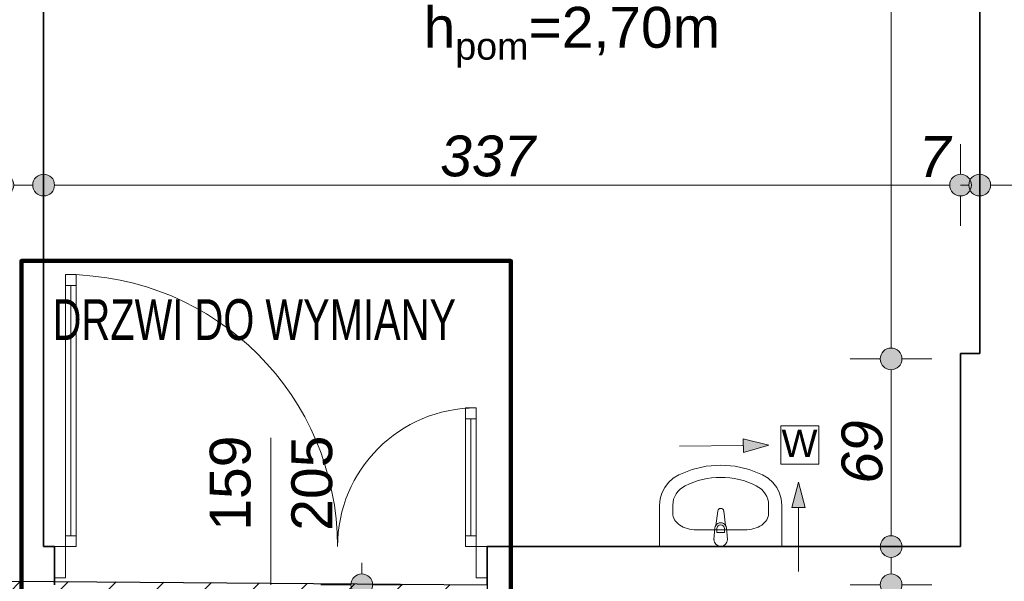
# Model space of a CAD drawing. Header units: millimetres. Extents: x -50073 to 84772, y -78870 to -35317.
# Tile 50 of 125: x 10057 to 13675, y -56668 to -54604. Entities that reach past the tile are written whole.
import ezdxf

# ---------------------------------------------------------------- set-up
doc = ezdxf.new("R2010")
doc.units = ezdxf.units.MM
doc.header["$MEASUREMENT"] = 0
for name, color, linetype, lineweight in [('0_Nr_pióra__3', 7, 'Continuous', 20), ('Drzwi ArchiCAD_Nr_pióra__1', 7, 'Continuous', 0), ('Instalacje - Went_Klim_Nr_pióra__42', 150, 'Continuous', 13), ('Konstrukcja - Ściany zew_Nr_pióra__6', 7, 'Continuous', 35), ('Wnetrze - Sanitariaty_Nr_pióra__22', 8, 'Continuous', 13), ('Wymiarowanie - Ogólne_Nr_pióra__82', 114, 'Continuous', 13), ('Znaczniki drzwi ArchiCADa_Nr_pióra__1', 7, 'Continuous', 0), ('Znaczniki drzwi ArchiCADa_Nr_pióra__7', 7, 'Continuous', 70)]:
    doc.layers.add(name, color=color, linetype=linetype, lineweight=lineweight)
doc.layers.add('Wymiarowanie - Ogólne', color=7, linetype='Continuous')
doc.styles.add('GENERATED_STYLE_1', font='txt')
doc.styles.add('GENERATED_STYLE_3', font='txt')
doc.styles.add('GENERATED_STYLE_4', font='txt')
doc.dimstyles.new('GENERATED_STYLE__1', dxfattribs={"dimtxt": 150, "dimasz": 152, "dimexe": 0.18, "dimexo": 0, "dimgap": 0.09, "dimtad": 1, "dimlfac": 0.1, "dimzin": 0, "dimdsep": 46, "dimtxsty": 'GENERATED_STYLE_3', "dimblk": 'ARROWHEAD_11', "dimblk1": 'ARROWHEAD_11', "dimblk2": 'ARROWHEAD_11', "dimcen": 0.09, "dimclrd": 114, "dimclre": 114, "dimclrt": 114, "dimazin": 0, "dimtfac": 1, "dimtdec": 4, "dimtmove": 0, "dimatfit": 3, "dimfxl": 1, "dimtolj": 1, "dimtzin": 0, "dimarcsym": 0})
doc.dimstyles.new('GENERATED_STYLE__2', dxfattribs={"dimtxt": 150, "dimasz": 152, "dimexe": 0.18, "dimexo": 0, "dimgap": 0.09, "dimtad": 1, "dimtih": 1, "dimtoh": 1, "dimlfac": 0.1, "dimzin": 0, "dimdsep": 46, "dimtxsty": 'GENERATED_STYLE_3', "dimblk": 'ARROWHEAD_11', "dimblk1": 'ARROWHEAD_11', "dimblk2": 'ARROWHEAD_11', "dimcen": 0.09, "dimclrd": 114, "dimclre": 114, "dimclrt": 114, "dimazin": 0, "dimtfac": 1, "dimtdec": 4, "dimtmove": 0, "dimatfit": 3, "dimfxl": 1, "dimtolj": 1, "dimtzin": 0, "dimarcsym": 0})

# ---------------------------------------------------------------- blocks, each defined once
blk = doc.blocks.new('*D77')
at = {"layer": 'Wymiarowanie - Ogólne_Nr_pióra__82', "linetype": 'Continuous'}
for points in [[(-1771.8, -51100.7), (-1774.8, -51085.4), (-1783.5, -51072.4), (-1796.5, -51063.7), (-1811.8, -51060.7), (-1827.1, -51063.7), (-1840.1, -51072.4), (-1848.7, -51085.4), (-1851.8, -51100.7), (-1848.7, -51116), (-1840.1, -51129), (-1827.1, -51137.6), (-1811.8, -51140.7), (-1796.5, -51137.6), (-1783.5, -51129), (-1774.8, -51116)], [(-1771.8, -55791.4), (-1774.8, -55776.1), (-1783.5, -55763.1), (-1796.5, -55754.4), (-1811.8, -55751.4), (-1827.1, -55754.4), (-1840.1, -55763.1), (-1848.7, -55776.1), (-1851.8, -55791.4), (-1848.7, -55806.7), (-1840.1, -55819.7), (-1827.1, -55828.3), (-1811.8, -55831.4), (-1796.5, -55828.3), (-1783.5, -55819.7), (-1774.8, -55806.7)]]:
    blk.add_hatch(color=256, dxfattribs=at).paths.add_polyline_path(points)
for p, q in [((-1851.8, -51100.7), (-1961.8, -51100.7)), ((-1661.8, -51100.7), (-1771.8, -51100.7)), ((-1811.8, -55751.4), (-1811.8, -51140.7)), ((-1851.8, -55791.4), (-1961.8, -55791.4)), ((-1661.8, -55791.4), (-1771.8, -55791.4))]:
    blk.add_line(p, q, dxfattribs=at)
for centre in [(-1811.8, -51100.7), (-1811.8, -55791.4)]:
    blk.add_circle(centre, 40, dxfattribs=at)
at = {"layer": 'Wymiarowanie - Ogólne_Nr_pióra__82', "insert": (-1841.8, -53616.8), "char_height": 150, "attachment_point": 7, "rotation": 90, "style": 'GENERATED_STYLE_3'}
blk.add_mtext('\\A1;{\\fArial|b0|i1|c238|p38;469}', dxfattribs=at)
blk = doc.blocks.new('ARROWHEAD_11')
at = {"color": 0, "linetype": 'Continuous', "lineweight": 0}
blk.add_line((0, 0), (-1, 0), dxfattribs=at)
at = {"color": 0, "linetype": 'Continuous', "lineweight": 0, "const_width": 0.25, "flags": 128}
blk.add_lwpolyline([(-0.125, 0, 1), (0.125, 0, 1)], format="xyb", close=True, dxfattribs=at)
blk = doc.blocks.new('*D151')
at = {"layer": 'Wymiarowanie - Ogólne_Nr_pióra__82', "linetype": 'Continuous'}
for points in [[(-2271.8, -37650.7), (-2274.8, -37635.4), (-2283.5, -37622.4), (-2296.5, -37613.7), (-2311.8, -37610.7), (-2327.1, -37613.7), (-2340.1, -37622.4), (-2348.7, -37635.4), (-2351.8, -37650.7), (-2348.7, -37666), (-2340.1, -37679), (-2327.1, -37687.6), (-2311.8, -37690.7), (-2296.5, -37687.6), (-2283.5, -37679), (-2274.8, -37666)], [(-2271.8, -57097.7), (-2274.8, -57082.4), (-2283.5, -57069.4), (-2296.5, -57060.7), (-2311.8, -57057.7), (-2327.1, -57060.7), (-2340.1, -57069.4), (-2348.7, -57082.4), (-2351.8, -57097.7), (-2348.7, -57113), (-2340.1, -57125.9), (-2327.1, -57134.6), (-2311.8, -57137.7), (-2296.5, -57134.6), (-2283.5, -57125.9), (-2274.8, -57113)]]:
    blk.add_hatch(color=256, dxfattribs=at).paths.add_polyline_path(points)
for p, q in [((-2311.8, -37610.7), (-2311.8, -37570.7)), ((-2351.8, -37650.7), (-2461.8, -37650.7)), ((-2161.8, -37650.7), (-2271.8, -37650.7)), ((-2311.8, -57057.7), (-2311.8, -37690.7)), ((-2351.8, -57097.7), (-2461.8, -57097.7)), ((-2161.8, -57097.7), (-2271.8, -57097.7)), ((-2311.8, -57177.7), (-2311.8, -57137.7))]:
    blk.add_line(p, q, dxfattribs=at)
for centre in [(-2311.8, -37650.7), (-2311.8, -57097.7)]:
    blk.add_circle(centre, 40, dxfattribs=at)
at = {"layer": 'Wymiarowanie - Ogólne_Nr_pióra__82', "insert": (-2341.8, -47716.3), "char_height": 150, "attachment_point": 7, "rotation": 90, "style": 'GENERATED_STYLE_3'}
blk.add_mtext('\\A1;{\\fArial|b0|i1|c238|p38;1\xa0944,7}', dxfattribs=at)
blk = doc.blocks.new('*D393')
at = {"layer": 'Wymiarowanie - Ogólne_Nr_pióra__82', "linetype": 'Continuous'}
for points in [[(10034.6, -55211.5), (10031.6, -55196.2), (10022.9, -55183.2), (10009.9, -55174.6), (9994.6, -55171.5), (9979.3, -55174.6), (9966.3, -55183.2), (9957.6, -55196.2), (9954.6, -55211.5), (9957.6, -55226.8), (9966.3, -55239.8), (9979.3, -55248.5), (9994.6, -55251.5), (10009.9, -55248.5), (10022.9, -55239.8), (10031.6, -55226.8)], [(10184.6, -55211.5), (10181.6, -55196.2), (10172.9, -55183.2), (10159.9, -55174.6), (10144.6, -55171.5), (10129.3, -55174.6), (10116.3, -55183.2), (10107.6, -55196.2), (10104.6, -55211.5), (10107.6, -55226.8), (10116.3, -55239.8), (10129.3, -55248.5), (10144.6, -55251.5), (10159.9, -55248.5), (10172.9, -55239.8), (10181.6, -55226.8)]]:
    blk.add_hatch(color=256, dxfattribs=at).paths.add_polyline_path(points)
for p, q in [((9994.6, -55171.5), (9994.6, -55061.5)), ((10144.6, -55171.5), (10144.6, -55061.5)), ((10034.6, -55211.5), (10104.6, -55211.5)), ((9994.6, -55361.5), (9994.6, -55251.5)), ((10144.6, -55361.5), (10144.6, -55251.5))]:
    blk.add_line(p, q, dxfattribs=at)
for centre in [(9994.6, -55211.5), (10144.6, -55211.5)]:
    blk.add_circle(centre, 40, dxfattribs=at)
blk = doc.blocks.new('*D394')
at = {"layer": 'Wymiarowanie - Ogólne_Nr_pióra__82', "linetype": 'Continuous'}
for points in [[(10184.6, -55211.5), (10181.6, -55196.2), (10172.9, -55183.2), (10159.9, -55174.6), (10144.6, -55171.5), (10129.3, -55174.6), (10116.3, -55183.2), (10107.6, -55196.2), (10104.6, -55211.5), (10107.6, -55226.8), (10116.3, -55239.8), (10129.3, -55248.5), (10144.6, -55251.5), (10159.9, -55248.5), (10172.9, -55239.8), (10181.6, -55226.8)], [(13554.6, -55211.5), (13551.6, -55196.2), (13542.9, -55183.2), (13529.9, -55174.6), (13514.6, -55171.5), (13499.3, -55174.6), (13486.3, -55183.2), (13477.6, -55196.2), (13474.6, -55211.5), (13477.6, -55226.8), (13486.3, -55239.8), (13499.3, -55248.5), (13514.6, -55251.5), (13529.9, -55248.5), (13542.9, -55239.8), (13551.6, -55226.8)]]:
    blk.add_hatch(color=256, dxfattribs=at).paths.add_polyline_path(points)
for p, q in [((10144.6, -55171.5), (10144.6, -55061.5)), ((13514.6, -55171.5), (13514.6, -55061.5)), ((10184.6, -55211.5), (13474.6, -55211.5)), ((10144.6, -55361.5), (10144.6, -55251.5)), ((13514.6, -55361.5), (13514.6, -55251.5))]:
    blk.add_line(p, q, dxfattribs=at)
for centre in [(10144.6, -55211.5), (13514.6, -55211.5)]:
    blk.add_circle(centre, 40, dxfattribs=at)
at = {"layer": 'Wymiarowanie - Ogólne_Nr_pióra__82', "char_height": 150, "attachment_point": 7, "style": 'GENERATED_STYLE_3'}
for s, insert in [('\\A1;{\\fArial|b0|i1|c238|p38;337}', (11601.9, -55181.5)), ('\\A1;{\\fArial|b0|i1|c238|p38;7}', (13360.8, -55181.5))]:
    blk.add_mtext(s, dxfattribs=dict(at, insert=insert))
blk = doc.blocks.new('*D395')
at = {"layer": 'Wymiarowanie - Ogólne_Nr_pióra__82', "linetype": 'Continuous'}
for points in [[(13554.6, -55211.5), (13551.6, -55196.2), (13542.9, -55183.2), (13529.9, -55174.6), (13514.6, -55171.5), (13499.3, -55174.6), (13486.3, -55183.2), (13477.6, -55196.2), (13474.6, -55211.5), (13477.6, -55226.8), (13486.3, -55239.8), (13499.3, -55248.5), (13514.6, -55251.5), (13529.9, -55248.5), (13542.9, -55239.8), (13551.6, -55226.8)], [(13624.6, -55211.5), (13621.6, -55196.2), (13612.9, -55183.2), (13599.9, -55174.6), (13584.6, -55171.5), (13569.3, -55174.6), (13556.3, -55183.2), (13547.6, -55196.2), (13544.6, -55211.5), (13547.6, -55226.8), (13556.3, -55239.8), (13569.3, -55248.5), (13584.6, -55251.5), (13599.9, -55248.5), (13612.9, -55239.8), (13621.6, -55226.8)]]:
    blk.add_hatch(color=256, dxfattribs=at).paths.add_polyline_path(points)
for p, q in [((13514.6, -55171.5), (13514.6, -55061.5)), ((13584.6, -55171.5), (13584.6, -55061.5)), ((13514.6, -55211.5), (13544.6, -55211.5)), ((13514.6, -55361.5), (13514.6, -55251.5)), ((13584.6, -55361.5), (13584.6, -55251.5))]:
    blk.add_line(p, q, dxfattribs=at)
for centre in [(13514.6, -55211.5), (13584.6, -55211.5)]:
    blk.add_circle(centre, 40, dxfattribs=at)
blk = doc.blocks.new('*D396')
at = {"layer": 'Wymiarowanie - Ogólne_Nr_pióra__82', "linetype": 'Continuous'}
for points in [[(13624.6, -55211.5), (13621.6, -55196.2), (13612.9, -55183.2), (13599.9, -55174.6), (13584.6, -55171.5), (13569.3, -55174.6), (13556.3, -55183.2), (13547.6, -55196.2), (13544.6, -55211.5), (13547.6, -55226.8), (13556.3, -55239.8), (13569.3, -55248.5), (13584.6, -55251.5), (13599.9, -55248.5), (13612.9, -55239.8), (13621.6, -55226.8)], [(13794.6, -55211.5), (13791.6, -55196.2), (13782.9, -55183.2), (13769.9, -55174.6), (13754.6, -55171.5), (13739.3, -55174.6), (13726.3, -55183.2), (13717.6, -55196.2), (13714.6, -55211.5), (13717.6, -55226.8), (13726.3, -55239.8), (13739.3, -55248.5), (13754.6, -55251.5), (13769.9, -55248.5), (13782.9, -55239.8), (13791.6, -55226.8)]]:
    blk.add_hatch(color=256, dxfattribs=at).paths.add_polyline_path(points)
for p, q in [((13584.6, -55171.5), (13584.6, -55061.5)), ((13754.6, -55171.5), (13754.6, -55061.5)), ((13624.6, -55211.5), (13714.6, -55211.5)), ((13584.6, -55361.5), (13584.6, -55251.5)), ((13754.6, -55361.5), (13754.6, -55251.5))]:
    blk.add_line(p, q, dxfattribs=at)
for centre in [(13584.6, -55211.5), (13754.6, -55211.5)]:
    blk.add_circle(centre, 40, dxfattribs=at)
blk = doc.blocks.new('*D430')
at = {"layer": 'Wymiarowanie - Ogólne_Nr_pióra__82', "linetype": 'Continuous'}
for points in [[(13554.6, -56939.2), (13551.6, -56923.9), (13542.9, -56910.9), (13529.9, -56902.2), (13514.6, -56899.2), (13499.3, -56902.2), (13486.3, -56910.9), (13477.6, -56923.9), (13474.6, -56939.2), (13477.6, -56954.5), (13486.3, -56967.5), (13499.3, -56976.1), (13514.6, -56979.2), (13529.9, -56976.1), (13542.9, -56967.5), (13551.6, -56954.5)], [(14225.6, -56939.2), (14222.6, -56923.9), (14213.9, -56910.9), (14200.9, -56902.2), (14185.6, -56899.2), (14170.3, -56902.2), (14157.3, -56910.9), (14148.6, -56923.9), (14145.6, -56939.2), (14148.6, -56954.5), (14157.3, -56967.5), (14170.3, -56976.1), (14185.6, -56979.2), (14200.9, -56976.1), (14213.9, -56967.5), (14222.6, -56954.5)]]:
    blk.add_hatch(color=256, dxfattribs=at).paths.add_polyline_path(points)
for p, q in [((13514.6, -56899.2), (13514.6, -56789.2)), ((14185.6, -56899.2), (14185.6, -56789.2)), ((13554.6, -56939.2), (14145.6, -56939.2)), ((13514.6, -57089.2), (13514.6, -56979.2)), ((14185.6, -57089.2), (14185.6, -56979.2))]:
    blk.add_line(p, q, dxfattribs=at)
for centre in [(13514.6, -56939.2), (14185.6, -56939.2)]:
    blk.add_circle(centre, 40, dxfattribs=at)
at = {"layer": 'Wymiarowanie - Ogólne_Nr_pióra__82', "insert": (13736.3, -56909.2), "char_height": 150, "attachment_point": 7, "style": 'GENERATED_STYLE_3'}
blk.add_mtext('\\A1;{\\fArial|b0|i1|c238|p38;67}', dxfattribs=at)
blk = doc.blocks.new('*D481')
at = {"layer": 'Wymiarowanie - Ogólne_Nr_pióra__82', "linetype": 'Continuous'}
for points in [[(13299, -56680.6), (13295.9, -56665.3), (13287.3, -56652.4), (13274.3, -56643.7), (13259, -56640.6), (13243.7, -56643.7), (13230.7, -56652.4), (13222, -56665.3), (13219, -56680.6), (13222, -56695.9), (13230.7, -56708.9), (13243.7, -56717.6), (13259, -56720.6), (13274.3, -56717.6), (13287.3, -56708.9), (13295.9, -56695.9)], [(13299, -57646.6), (13295.9, -57631.3), (13287.3, -57618.3), (13274.3, -57609.7), (13259, -57606.6), (13243.7, -57609.7), (13230.7, -57618.3), (13222, -57631.3), (13219, -57646.6), (13222, -57661.9), (13230.7, -57674.9), (13243.7, -57683.6), (13259, -57686.6), (13274.3, -57683.6), (13287.3, -57674.9), (13295.9, -57661.9)]]:
    blk.add_hatch(color=256, dxfattribs=at).paths.add_polyline_path(points)
for p, q in [((13219, -56680.6), (13109, -56680.6)), ((13409, -56680.6), (13299, -56680.6)), ((13259, -57606.6), (13259, -56720.6)), ((13219, -57646.6), (13109, -57646.6)), ((13409, -57646.6), (13299, -57646.6))]:
    blk.add_line(p, q, dxfattribs=at)
for centre in [(13259, -56680.6), (13259, -57646.6)]:
    blk.add_circle(centre, 40, dxfattribs=at)
at = {"layer": 'Wymiarowanie - Ogólne_Nr_pióra__82', "char_height": 150, "attachment_point": 7, "rotation": 90, "style": 'GENERATED_STYLE_3'}
for s, insert in [('\\A1;{\\fArial|b0|i1|c238|p38;14}', (13229, -56948.3)), ('\\A1;{\\fArial|b0|i1|c238|p38;97}', (13229, -57391.3))]:
    blk.add_mtext(s, dxfattribs=dict(at, insert=insert))
blk = doc.blocks.new('*D482')
at = {"layer": 'Wymiarowanie - Ogólne_Nr_pióra__82', "linetype": 'Continuous'}
for points in [[(13299, -56540.6), (13295.9, -56525.3), (13287.3, -56512.4), (13274.3, -56503.7), (13259, -56500.6), (13243.7, -56503.7), (13230.7, -56512.4), (13222, -56525.3), (13219, -56540.6), (13222, -56555.9), (13230.7, -56568.9), (13243.7, -56577.6), (13259, -56580.6), (13274.3, -56577.6), (13287.3, -56568.9), (13295.9, -56555.9)], [(13299, -56680.6), (13295.9, -56665.3), (13287.3, -56652.4), (13274.3, -56643.7), (13259, -56640.6), (13243.7, -56643.7), (13230.7, -56652.4), (13222, -56665.3), (13219, -56680.6), (13222, -56695.9), (13230.7, -56708.9), (13243.7, -56717.6), (13259, -56720.6), (13274.3, -56717.6), (13287.3, -56708.9), (13295.9, -56695.9)]]:
    blk.add_hatch(color=256, dxfattribs=at).paths.add_polyline_path(points)
for p, q in [((13219, -56540.6), (13109, -56540.6)), ((13409, -56540.6), (13299, -56540.6)), ((13259, -56640.6), (13259, -56580.6)), ((13219, -56680.6), (13109, -56680.6)), ((13409, -56680.6), (13299, -56680.6))]:
    blk.add_line(p, q, dxfattribs=at)
for centre in [(13259, -56540.6), (13259, -56680.6)]:
    blk.add_circle(centre, 40, dxfattribs=at)
blk = doc.blocks.new('*D483')
at = {"layer": 'Wymiarowanie - Ogólne_Nr_pióra__82', "linetype": 'Continuous'}
for points in [[(13299, -55850.7), (13295.9, -55835.4), (13287.3, -55822.4), (13274.3, -55813.7), (13259, -55810.7), (13243.7, -55813.7), (13230.7, -55822.4), (13222, -55835.4), (13219, -55850.7), (13222, -55866), (13230.7, -55879), (13243.7, -55887.6), (13259, -55890.7), (13274.3, -55887.6), (13287.3, -55879), (13295.9, -55866)], [(13299, -56540.6), (13295.9, -56525.3), (13287.3, -56512.4), (13274.3, -56503.7), (13259, -56500.6), (13243.7, -56503.7), (13230.7, -56512.4), (13222, -56525.3), (13219, -56540.6), (13222, -56555.9), (13230.7, -56568.9), (13243.7, -56577.6), (13259, -56580.6), (13274.3, -56577.6), (13287.3, -56568.9), (13295.9, -56555.9)]]:
    blk.add_hatch(color=256, dxfattribs=at).paths.add_polyline_path(points)
for p, q in [((13219, -55850.7), (13109, -55850.7)), ((13409, -55850.7), (13299, -55850.7)), ((13259, -56500.6), (13259, -55890.7)), ((13219, -56540.6), (13109, -56540.6)), ((13409, -56540.6), (13299, -56540.6))]:
    blk.add_line(p, q, dxfattribs=at)
for centre in [(13259, -55850.7), (13259, -56540.6)]:
    blk.add_circle(centre, 40, dxfattribs=at)
at = {"layer": 'Wymiarowanie - Ogólne_Nr_pióra__82', "insert": (13229, -56309.5), "char_height": 150, "attachment_point": 7, "rotation": 90, "style": 'GENERATED_STYLE_3'}
blk.add_mtext('\\A1;{\\fArial|b0|i1|c238|p38;69}', dxfattribs=at)
blk = doc.blocks.new('*D484')
at = {"layer": 'Wymiarowanie - Ogólne_Nr_pióra__82', "linetype": 'Continuous'}
for points in [[(13299, -51640.7), (13295.9, -51625.4), (13287.3, -51612.4), (13274.3, -51603.7), (13259, -51600.7), (13243.7, -51603.7), (13230.7, -51612.4), (13222, -51625.4), (13219, -51640.7), (13222, -51656), (13230.7, -51669), (13243.7, -51677.6), (13259, -51680.7), (13274.3, -51677.6), (13287.3, -51669), (13295.9, -51656)], [(13299, -55850.7), (13295.9, -55835.4), (13287.3, -55822.4), (13274.3, -55813.7), (13259, -55810.7), (13243.7, -55813.7), (13230.7, -55822.4), (13222, -55835.4), (13219, -55850.7), (13222, -55866), (13230.7, -55879), (13243.7, -55887.6), (13259, -55890.7), (13274.3, -55887.6), (13287.3, -55879), (13295.9, -55866)]]:
    blk.add_hatch(color=256, dxfattribs=at).paths.add_polyline_path(points)
for p, q in [((13259, -51600.7), (13259, -51560.7)), ((13219, -51640.7), (13109, -51640.7)), ((13409, -51640.7), (13299, -51640.7)), ((13259, -55810.7), (13259, -51680.7)), ((13219, -55850.7), (13109, -55850.7)), ((13409, -55850.7), (13299, -55850.7))]:
    blk.add_line(p, q, dxfattribs=at)
for centre in [(13259, -51640.7), (13259, -55850.7)]:
    blk.add_circle(centre, 40, dxfattribs=at)
at = {"layer": 'Wymiarowanie - Ogólne_Nr_pióra__82', "insert": (13229, -53916.4), "char_height": 150, "attachment_point": 7, "rotation": 90, "style": 'GENERATED_STYLE_3'}
blk.add_mtext('\\A1;{\\fArial|b0|i1|c238|p38;421}', dxfattribs=at)
blk = doc.blocks.new('*D487')
at = {"layer": 'Wymiarowanie - Ogólne_Nr_pióra__82', "linetype": 'Continuous'}
for points in [[(11353.7, -56680.6), (11350.6, -56665.3), (11342, -56652.4), (11329, -56643.7), (11313.7, -56640.6), (11298.4, -56643.7), (11285.4, -56652.4), (11276.7, -56665.3), (11273.7, -56680.6), (11276.7, -56695.9), (11285.4, -56708.9), (11298.4, -56717.6), (11313.7, -56720.6), (11329, -56717.6), (11342, -56708.9), (11350.6, -56695.9)], [(11353.7, -56810.7), (11350.6, -56795.4), (11342, -56782.4), (11329, -56773.7), (11313.7, -56770.7), (11298.4, -56773.7), (11285.4, -56782.4), (11276.7, -56795.4), (11273.7, -56810.7), (11276.7, -56826), (11285.4, -56839), (11298.4, -56847.6), (11313.7, -56850.7), (11329, -56847.6), (11342, -56839), (11350.6, -56826)]]:
    blk.add_hatch(color=256, dxfattribs=at).paths.add_polyline_path(points)
for p, q in [((11313.7, -56640.6), (11313.7, -56600.6)), ((11273.7, -56680.6), (11163.7, -56680.6)), ((11463.7, -56680.6), (11353.7, -56680.6)), ((11313.7, -56770.7), (11313.7, -56720.6)), ((11273.7, -56810.7), (11163.7, -56810.7)), ((11463.7, -56810.7), (11353.7, -56810.7))]:
    blk.add_line(p, q, dxfattribs=at)
for centre in [(11313.7, -56680.6), (11313.7, -56810.7)]:
    blk.add_circle(centre, 40, dxfattribs=at)

msp = doc.modelspace()

# ---------------------------------------------------------------- hatches: boundary and pattern name
h = msp.add_hatch()
h.set_pattern_fill('ANSI31', color=6, scale=1000)
h.set_pattern_definition([(45, (-50072.86, -74020.64), (-88.38835, 88.38835), [])])
h.paths.add_polyline_path([(2644.596, -62100.641), (7974.596, -62100.641), (7974.596, -64220.641), (9744.596, -64270.641), (21114.596, -64270.641), (21114.596, -74020.641), (27274.596, -74020.641), (27274.596, -71940.641), (25294.596, -71940.641), (24264.596, -71000.641), (24264.596, -63210.678), (23794.596, -63210.678), (23794.596, -61870.678), (26194.596, -61870.678), (26194.596, -56680.641), (24594.623, -56680.641), (24594.623, -58720.641), (22604.596, -58720.641), (22604.596, -56680.641), (19225.623, -56680.641), (19225.623, -58710.678), (17495.623, -58710.678), (11774.623, -58710.678), (11774.623, -56680.641), (8425.623, -56655.641), (8425.623, -58710.678), (4584.623, -58710.678), (4584.623, -56660.641), (2644.596, -56660.641)])
h.paths.add_polyline_path([(15447.036, -61501.268), (13419.007, -61501.268), (13419.007, -61271.05), (15447.036, -61271.05)], flags=24)
at = {"layer": 'Instalacje - Went_Klim_Nr_pióra__42', "linetype": 'Continuous'}
for points in [[(12809.119, -56168.079), (12715.575, -56144.003), (12716.07, -56194.001)], [(12918.831, -56303.879), (12893.831, -56397.181), (12943.831, -56397.181)]]:
    msp.add_hatch(color=256, dxfattribs=at).paths.add_polyline_path(points)

# ---------------------------------------------------------------- linework, layer by layer
at = {"color": 10, "lineweight": 106}
msp.add_lwpolyline([(10063.14, -56778.449), (11862.072, -56778.449), (11862.072, -55490.07), (10063.14, -55490.07)], close=True, dxfattribs=at)
at = {"color": 6}
msp.add_lwpolyline([(9744.596, -64270.641), (7974.596, -64220.641), (7974.596, -62100.641), (2644.596, -62100.641), (2644.596, -56660.641), (4584.623, -56660.641), (4584.623, -58710.678), (8425.623, -58710.678), (8425.623, -56655.641), (11774.623, -56680.641), (11774.623, -58710.678), (17495.623, -58710.678), (19225.623, -58710.678), (19225.623, -56680.641), (22604.596, -56680.641)], dxfattribs=at)
msp.add_lwpolyline([(9744.596, -64270.641), (7974.596, -64220.641), (7974.596, -62100.641), (2644.596, -62100.641), (2644.596, -56660.641), (4584.623, -56660.641), (4584.623, -58710.678), (8425.623, -58710.678), (8425.623, -56655.641), (11774.623, -56680.641), (11774.623, -58710.678), (17495.623, -58710.678), (19225.623, -58710.678), (19225.623, -56680.641), (22604.596, -56680.641)], dxfattribs=at)
at = {"layer": 'Drzwi ArchiCAD_Nr_pióra__1', "linetype": 'Continuous'}
for p, q in [((10224.623, -55540.641), (10224.623, -55580.641)), ((10264.623, -55540.641), (10224.623, -55540.641)), ((10264.623, -55580.641), (10264.623, -55540.641)), ((10224.623, -55580.641), (10224.623, -56500.641)), ((10244.623, -55580.641), (10224.623, -55580.641)), ((10224.623, -55580.641), (10264.623, -55580.641)), ((10244.623, -56500.641), (10244.623, -55580.641)), ((10244.623, -55580.641), (10244.623, -56500.641)), ((10264.623, -55580.641), (10244.623, -55580.641)), ((10244.623, -55580.641), (10244.623, -56500.641)), ((10264.623, -56500.641), (10264.623, -55580.641)), ((11694.623, -56070.641), (11694.623, -56030.641)), ((11694.623, -56030.641), (11734.623, -56030.641)), ((11734.623, -56030.641), (11734.623, -56070.641)), ((11694.623, -56070.641), (11714.623, -56070.641)), ((11694.623, -56500.641), (11694.623, -56070.641)), ((11734.623, -56070.641), (11694.623, -56070.641)), ((11714.623, -56070.641), (11734.623, -56070.641)), ((11714.623, -56500.641), (11714.623, -56070.641)), ((11714.623, -56070.641), (11714.623, -56500.641)), ((11714.623, -56070.641), (11714.623, -56500.641)), ((11734.623, -56070.641), (11734.623, -56500.641)), ((10224.623, -56500.641), (10244.623, -56500.641)), ((10264.623, -56500.641), (10224.623, -56500.641)), ((10224.623, -56500.641), (10224.623, -56540.641)), ((10244.623, -56500.641), (10264.623, -56500.641)), ((10264.623, -56540.641), (10264.623, -56500.641)), ((11714.623, -56500.641), (11694.623, -56500.641)), ((11694.623, -56540.641), (11694.623, -56500.641)), ((11694.623, -56500.641), (11734.623, -56500.641)), ((11734.623, -56500.641), (11714.623, -56500.641)), ((11734.623, -56500.641), (11734.623, -56540.641)), ((10184.623, -56655.641), (10184.623, -56540.641)), ((10184.623, -56540.641), (10224.623, -56540.641)), ((10184.623, -56540.641), (10184.623, -56655.641)), ((10224.623, -56540.641), (10224.623, -56655.641)), ((10224.623, -56540.641), (10264.623, -56540.641)), ((11734.623, -56540.641), (11694.623, -56540.641)), ((11734.623, -56655.641), (11734.623, -56540.641)), ((11734.623, -56540.641), (11774.623, -56540.641)), ((11774.623, -56540.641), (11774.623, -56655.641)), ((11774.623, -56540.641), (11774.623, -56655.641)), ((10224.623, -56655.641), (10184.623, -56655.641)), ((11774.623, -56655.641), (11734.623, -56655.641))]:
    msp.add_line(p, q, dxfattribs=at)
for centre, radius, start, end in [((10224.623, -56540.641), 1000, 0, 90), ((11734.623, -56540.641), 510, 90, 180)]:
    msp.add_arc(centre, radius, start, end, dxfattribs=at)
at = {"layer": 'Instalacje - Went_Klim_Nr_pióra__42', "linetype": 'Continuous'}
for p, q in [((12853.459, -56096.912), (12993.459, -56096.912)), ((12853.459, -56236.912), (12853.459, -56096.912)), ((12993.459, -56096.912), (12993.459, -56236.912)), ((12809.119, -56168.079), (12715.575, -56144.003)), ((12716.07, -56194.001), (12715.575, -56144.003)), ((12481.443, -56171.322), (12715.823, -56169.002)), ((12809.119, -56168.079), (12716.07, -56194.001)), ((12993.459, -56236.912), (12853.459, -56236.912)), ((12918.831, -56303.879), (12893.831, -56397.181)), ((12918.831, -56303.879), (12943.831, -56397.181)), ((12943.831, -56397.181), (12893.831, -56397.181)), ((12918.831, -56631.572), (12918.831, -56397.181))]:
    msp.add_line(p, q, dxfattribs=at)
at = {"layer": 'Konstrukcja - Ściany zew_Nr_pióra__6', "linetype": 'Continuous'}
for p, q in [((10184.623, -56540.641), (10184.623, -56655.641)), ((11774.623, -56540.641), (11774.623, -56655.641)), ((10184.623, -56655.641), (10184.623, -56680.641)), ((11774.623, -56655.641), (11774.623, -56680.641))]:
    msp.add_line(p, q, dxfattribs=at)
at = {"layer": 'Konstrukcja - Ściany zew_Nr_pióra__6', "linetype": 'Continuous', "flags": 128}
for points in [[(10144.596, -56540.641), (10144.596, -51640.678)], [(13584.596, -53037.978), (13584.596, -55830.641)], [(13514.596, -55830.641), (13514.596, -55850.678)], [(13584.596, -55830.641), (13514.596, -55830.641)], [(13514.596, -55850.678), (13514.596, -56540.641)], [(10184.623, -56540.641), (10144.596, -56540.641)], [(13514.596, -56540.641), (11774.623, -56540.641)]]:
    msp.add_lwpolyline(points, dxfattribs=at)
at = {"layer": 'Wnetrze - Sanitariaty_Nr_pióra__22', "linetype": 'Continuous'}
for p, q in [((12478.938, -56276.914), (12527.832, -56256.953)), ((12527.832, -56256.953), (12579.597, -56244.754)), ((12579.597, -56244.754), (12632.819, -56240.65)), ((12632.819, -56240.65), (12686.04, -56244.754)), ((12686.04, -56244.754), (12737.805, -56256.953)), ((12737.805, -56256.953), (12786.699, -56276.914)), ((12441.187, -56305.037), (12458.704, -56289.401)), ((12458.704, -56289.401), (12478.938, -56276.914)), ((12786.699, -56276.914), (12806.933, -56289.401)), ((12806.933, -56289.401), (12824.45, -56305.037)), ((12416.434, -56343.67), (12426.945, -56323.321)), ((12426.945, -56323.321), (12441.187, -56305.037)), ((12824.45, -56305.037), (12838.692, -56323.321)), ((12838.692, -56323.321), (12849.203, -56343.67)), ((12407.819, -56387.914), (12409.99, -56365.433)), ((12409.99, -56365.433), (12416.434, -56343.67)), ((12849.203, -56343.67), (12855.647, -56365.433)), ((12855.647, -56365.433), (12857.819, -56387.914)), ((12407.819, -56540.641), (12407.819, -56387.914)), ((12456.732, -56418.459), (12456.732, -56387.914)), ((12615.089, -56462.63), (12621.719, -56409.696)), ((12643.919, -56409.696), (12650.548, -56462.63)), ((12808.905, -56418.459), (12808.905, -56387.914)), ((12857.819, -56387.914), (12857.819, -56540.641)), ((12721.938, -56479.096), (12543.699, -56479.096)), ((12607.819, -56514.096), (12611.819, -56472.143)), ((12619.219, -56474.315), (12619.219, -56489.185)), ((12646.419, -56489.185), (12646.419, -56474.315)), ((12653.819, -56472.143), (12657.819, -56514.096)), ((12619.219, -56489.185), (12646.419, -56489.185)), ((12857.819, -56540.641), (12407.819, -56540.641))]:
    msp.add_line(p, q, dxfattribs=at)
for centre, radius, start, end in [((12632.819, -56411.086), 11.187, 7.138925, 172.861075), ((12632.819, -56474.043), 21.086, 147.228975, 174.830393), ((12632.819, -56474.043), 21.086, 32.771025, 147.228975), ((12632.819, -56474.315), 13.6, 0, 180), ((12632.819, -56474.043), 21.086, 5.169607, 32.771025), ((12632.819, -56514.096), 25, 180, 0)]:
    msp.add_arc(centre, radius, start, end, dxfattribs=at)
for centre, major_axis, ratio, start_param, end_param in [((12632.819, -56540.641), (273.913, 0), 0.92929293, 1.07382149, 2.06777117), ((12543.679, -56387.914), (86.948, 0), 0.92929293, 2.06777116, 3.14159265), ((12721.958, -56387.914), (86.948, 0), 0.92929293, 0, 1.0738215), ((12543.797, -56418.459), (87.049, 0), 0.69657392, 3.14159265, 4.71238898), ((12721.84, -56418.459), (87.049, 0), 0.69657392, 4.71238898, 6.28318531)]:
    msp.add_ellipse(centre, major_axis=major_axis, ratio=ratio, start_param=start_param, end_param=end_param, dxfattribs=at)
for p in [(12643.919, -56409.696), (12615.089, -56462.63), (12653.819, -56472.143), (12607.819, -56514.096)]:
    msp.add_point(p, dxfattribs=at)
at = {"layer": 'Znaczniki drzwi ArchiCADa_Nr_pióra__1', "linetype": 'Continuous'}
msp.add_line((10979.623, -56140.641), (10979.623, -56680.641), dxfattribs=at)

# ---------------------------------------------------------------- texts
at = {"layer": '0_Nr_pióra__3', "linetype": 'Continuous', "char_height": 150, "attachment_point": 2, "style": 'GENERATED_STYLE_4'}
for s, insert in [('\\A1;{\\fArial|b0|i0|c0|p38;h\\fArial|b0|i0|c0|p38;\\A1{\\H.66x;\\S ^ pom;}\\fArial|b0|i0|c0|p38;=2,70m}', (12085.988, -54512.736)), ('{\\A1;\\fArial|b0|i0|c0|p34;\\W0.7;\\C10;\\fArial|b0|i0|c238|p34;DRZWI DO WYMIANY}', (10918.955, -55630.967))]:
    msp.add_mtext(s, dxfattribs=dict(at, insert=insert))
at = {"layer": 'Instalacje - Went_Klim_Nr_pióra__42', "linetype": 'Continuous', "insert": (12988.373, -56161.198), "char_height": 100, "attachment_point": 6, "style": 'GENERATED_STYLE_1'}
msp.add_mtext('\\A1;{\\fArial|b0|i0|c238|p38;W}', dxfattribs=at)
at = {"layer": 'Znaczniki drzwi ArchiCADa_Nr_pióra__7', "char_height": 150, "attachment_point": 7, "rotation": 90, "style": 'GENERATED_STYLE_1'}
for s, insert in [('\\A1;{\\fArial|b0|i0|c238|p38;159}', (10907.091, -56482.127)), ('\\A1;{\\fArial|b0|i0|c238|p38;205}', (11207.091, -56482.127))]:
    msp.add_mtext(s, dxfattribs=dict(at, insert=insert))

# ---------------------------------------------------------------- dimensions: what is measured, and where the dimension line sits
at = {"layer": 'Wymiarowanie - Ogólne', "color": 114, "linetype": 'Continuous', "lineweight": 13}
for base, p1, p2, picture, middle in [((-2311.788, -37650.678), (-290.972, -57097.659), (27794.596, -37650.678), '*D151', (-2416.788, -47374.168)), ((13258.986, -51640.678), (13514.596, -55850.678), (13584.596, -51640.678), '*D484', (13153.986, -53745.678)), ((13258.986, -55850.678), (13514.596, -56540.641), (13514.596, -55850.678), '*D483', (13153.986, -56195.66)), ((13258.986, -56540.641), (13514.596, -56680.641), (13514.596, -56540.641), '*D482', (13153.986, -56834.47)), ((11313.693, -56680.641), (11774.623, -56810.678), (11774.623, -56680.641), '*D487', (11208.693, -56964.507))]:
    dim = msp.add_linear_dim(base=base, p1=p1, p2=p2, angle=90, dimstyle='GENERATED_STYLE__1', dxfattribs=at)
    dim.commit()
    dim.dimension.update_dxf_attribs({"geometry": picture, "text_midpoint": middle, "dimtype": 160, "text_rotation": 90})
for base, p1, p2, text, picture, middle in [((-1811.788, -51100.678), (209.028, -55791.388), (28344.596, -51100.678), '469', '*D77', (-1916.788, -53446.033)), ((13258.986, -56680.641), (13514.596, -57646.632), (13514.596, -56680.641), '97', '*D481', (13153.986, -57277.466))]:
    dim = msp.add_linear_dim(base=base, p1=p1, p2=p2, angle=90, text=text, dimstyle='GENERATED_STYLE__1', dxfattribs=at)
    dim.commit()
    dim.dimension.update_dxf_attribs({"geometry": picture, "text_midpoint": middle, "dimtype": 160, "text_rotation": 90})
for base, p1, p2, picture, middle in [((10144.596, -55211.518), (9994.596, -54940.262), (10144.596, -54930.226), '*D393', (9840.767, -55106.518)), ((13514.596, -55211.518), (10144.596, -54930.226), (13514.596, -55500.294), '*D394', (11772.682, -55106.518)), ((13584.596, -55211.518), (13514.596, -55500.294), (13584.596, -55411.737), '*D395', (13417.682, -55106.518)), ((13754.596, -55211.518), (13584.596, -55411.737), (13754.596, -55500.294), '*D396', (13908.425, -55106.518))]:
    dim = msp.add_linear_dim(base=base, p1=p1, p2=p2, dimstyle='GENERATED_STYLE__2', dxfattribs=at)
    dim.commit()
    dim.dimension.update_dxf_attribs({"geometry": picture, "text_midpoint": middle, "dimtype": 160})
dim = msp.add_linear_dim(base=(14185.596, -56939.17), p1=(13514.596, -56792.606), p2=(14185.596, -56300.678), text='67', dimstyle='GENERATED_STYLE__2', dxfattribs=at)
dim.commit()
dim.dimension.update_dxf_attribs({"geometry": '*D430', "text_midpoint": (13850.096, -56834.17), "dimtype": 160})

doc.saveas('drawing.dxf')
